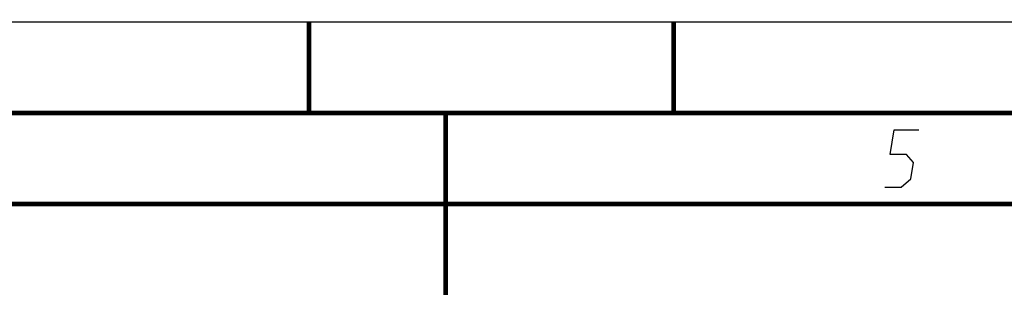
# Model space of a CAD drawing. Extents: x 0 to 420, y 0 to 297.
# Tile 42 of 48: x 194 to 248, y 282 to 297. Entities that reach past the tile are written whole.
import ezdxf

# ---------------------------------------------------------------- set-up
doc = ezdxf.new("R2010")
doc.units = 0
doc.header["$LTSCALE"] = 23.1
doc.layers.get('0').update_dxf_attribs({"linetype": 'CONTINUOUS'})

msp = doc.modelspace()

# ---------------------------------------------------------------- linework, layer by layer
at = {"color": 7, "linetype": 'CONTINUOUS'}
for p, q in [((0, 297), (420, 297)), ((25, 287), (410, 287))]:
    msp.add_line(p, q, dxfattribs=at)
at = {"color": 7, "linetype": 'CONTINUOUS', "const_width": 0.25}
for points in [[(210, 297), (210, 292)], [(230, 297), (230, 292)], [(415, 292), (20, 292)], [(217.5, 292), (217.5, 282)], [(25, 287), (410, 287)]]:
    msp.add_lwpolyline(points, dxfattribs=at)
at = {"color": 2, "linetype": 'CONTINUOUS'}
msp.add_lwpolyline([(241.59, 287.925), (242.49, 287.925), (243.013, 288.375), (243.16, 289.275), (242.783, 289.725), (241.883, 289.725), (242.104, 291.075), (243.454, 291.075)], dxfattribs=at)

doc.saveas('drawing.dxf')
